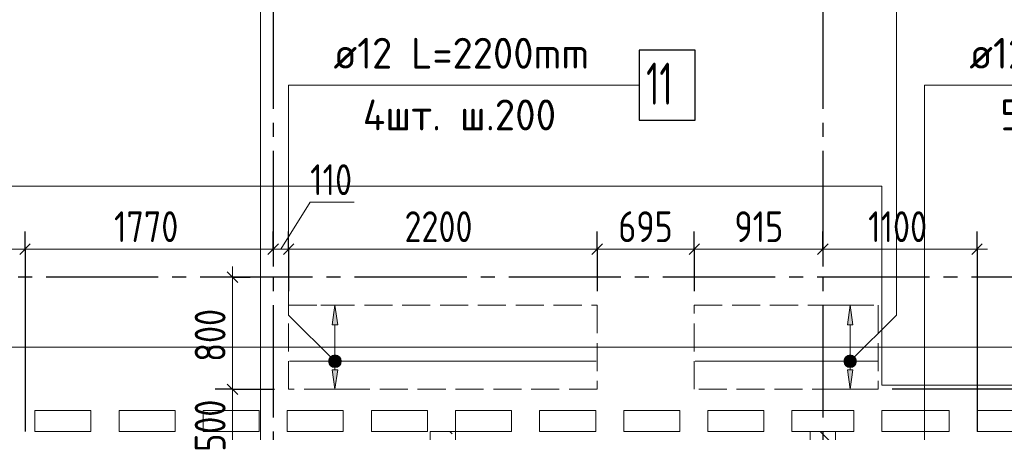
# Model space of a CAD drawing. Header units: millimetres. Extents: x 0 to 61017, y 0 to 42000.
# Tile 15 of 30: x 15912 to 22934, y 34493 to 37437. Entities that reach past the tile are written whole.
import ezdxf

# ---------------------------------------------------------------- set-up
doc = ezdxf.new("R2010")
doc.units = ezdxf.units.MM
doc.linetypes.add('______2', pattern=[270, 200, -70])
doc.linetypes.add('______5', pattern=[1100, 800, -100, 100, -100])
for name, color, linetype, lineweight in [('Standard', 7, 'Continuous', 25), ('ДОП Верх по Х', 7, 'Continuous', 25), ('Оси', 40, '______5', 18), ('Позиционная метка номер позиции', 7, 'Continuous', 13), ('Примечания', 7, 'Continuous', 25)]:
    doc.layers.add(name, color=color, linetype=linetype, lineweight=lineweight)
doc.layers.add('ЖБ Перекрытие верхний уровень', color=7, linetype='Continuous', lineweight=25, true_color=0xe0e0ff)
doc.layers.add('ЖБ Стена верхний уровень', color=7, linetype='Continuous', lineweight=25, true_color=0x006e00)
doc.styles.add('GOST 2.304-81', font='txt')
doc.styles.add('ISOCPEUR', font='txt')

msp = doc.modelspace()

# ---------------------------------------------------------------- hatches: boundary and pattern name
at = {"layer": 'ДОП Верх по Х', "linetype": 'Continuous', "lineweight": 13, "transparency": 33554687}
for points in [[(18180, 35260), (18160, 35400), (18140, 35260)], [(21855, 35260), (21835, 35400), (21815, 35260)], [(18122.5, 35000), (18197.5, 35000), (18192.2, 35018.8)], [(18122.5, 35000), (18192.2, 35018.8), (18127.7, 35018.8)], [(18127.7, 34981.3), (18197.5, 35000), (18122.5, 35000)], [(18127.7, 35018.8), (18192.2, 35018.8), (18178.7, 35032.3)], [(18127.7, 35018.8), (18178.7, 35032.3), (18141.2, 35032.3)], [(18127.7, 34981.3), (18192.2, 34981.3), (18197.5, 35000)], [(18141.2, 34967.8), (18192.2, 34981.3), (18127.7, 34981.3)], [(18141.2, 35032.3), (18178.7, 35032.3), (18160, 35037.5)], [(18141.2, 34967.8), (18178.7, 34967.8), (18192.2, 34981.3)], [(21797.5, 35000), (21872.5, 35000), (21867.2, 35018.8)], [(21797.5, 35000), (21867.2, 35018.8), (21802.7, 35018.8)], [(21802.7, 34981.3), (21872.5, 35000), (21797.5, 35000)], [(21802.7, 35018.8), (21867.2, 35018.8), (21853.7, 35032.3)], [(21802.7, 35018.8), (21853.7, 35032.3), (21816.2, 35032.3)], [(21802.7, 34981.3), (21867.2, 34981.3), (21872.5, 35000)], [(21816.2, 34967.8), (21867.2, 34981.3), (21802.7, 34981.3)], [(21816.2, 35032.3), (21853.7, 35032.3), (21835, 35037.5)], [(21816.2, 34967.8), (21853.7, 34967.8), (21867.2, 34981.3)], [(18178.7, 34967.8), (18141.2, 34967.8), (18160, 34962.5)], [(21853.7, 34967.8), (21816.2, 34967.8), (21835, 34962.5)]]:
    msp.add_hatch(color=7, dxfattribs=at).paths.add_polyline_path(points)
for points in [[(18180, 34940), (18160, 34800), (18140, 34940)], [(21855, 34940), (21835, 34800), (21815, 34940)]]:
    msp.add_hatch(color=7, dxfattribs=at).paths.add_polyline_path(points, flags=16)
at = {"layer": 'ЖБ Стена верхний уровень', "linetype": 'Continuous', "lineweight": 18, "transparency": 33554687}
for points in [[(18900.3, 34500), (18897, 34496.6), (18893.6, 34500)], [(21700.3, 34500), (21697, 34496.6), (21693.6, 34500)]]:
    msp.add_hatch(color=7, dxfattribs=at).paths.add_polyline_path(points, flags=16)
at = {"layer": 'Позиционная метка номер позиции', "linetype": 'Continuous', "lineweight": 13, "transparency": 33554687}
for points in [[(18128.2, 34968.2), (18171.4, 35043.3), (18116.7, 34988.5)], [(18116.7, 34988.5), (18171.4, 35043.3), (18148.5, 35043.3)], [(18116.7, 34988.5), (18148.5, 35043.3), (18116.7, 35011.5)], [(18116.7, 35011.5), (18148.5, 35043.3), (18128.2, 35031.8)], [(18128.2, 34968.2), (18191.8, 35031.8), (18171.4, 35043.3)], [(18148.5, 34956.7), (18191.8, 35031.8), (18128.2, 34968.2)], [(18148.5, 34956.7), (18203.3, 35011.5), (18191.8, 35031.8)], [(18171.4, 34956.7), (18203.3, 35011.5), (18148.5, 34956.7)], [(18171.4, 34956.7), (18203.3, 34988.5), (18203.3, 35011.5)], [(18203.3, 34988.5), (18171.4, 34956.7), (18191.8, 34968.2)], [(21791.7, 35011.5), (21866.8, 34968.2), (21803.2, 35031.8)], [(21791.7, 34988.5), (21846.5, 34956.7), (21791.7, 35011.5)], [(21791.7, 35011.5), (21846.5, 34956.7), (21866.8, 34968.2)], [(21823.5, 34956.7), (21791.7, 34988.5), (21803.2, 34968.2)], [(21791.7, 34988.5), (21823.5, 34956.7), (21846.5, 34956.7)], [(21803.2, 35031.8), (21878.3, 34988.5), (21823.5, 35043.3)], [(21803.2, 35031.8), (21866.8, 34968.2), (21878.3, 34988.5)], [(21823.5, 35043.3), (21878.3, 34988.5), (21878.3, 35011.5)], [(21823.5, 35043.3), (21878.3, 35011.5), (21846.5, 35043.3)], [(21846.5, 35043.3), (21878.3, 35011.5), (21866.8, 35031.8)]]:
    msp.add_hatch(color=7, dxfattribs=at).paths.add_polyline_path(points)

# ---------------------------------------------------------------- linework, layer by layer
at = {"layer": 'Standard', "color": 7, "linetype": 'Continuous', "lineweight": 13, "transparency": 33554687}
for p, q in [((17775, 35800), (17983.5, 36135.1)), ((17983.5, 36135.1), (18296.3, 36135.1)), ((15950, 35800), (14717, 35800)), ((17720, 35800), (15950, 35800)), ((17830, 35800), (17720, 35800)), ((20030, 35800), (17830, 35800)), ((20723, 35800), (20030, 35800)), ((21640, 35800), (20723, 35800)), ((22740, 35800), (21640, 35800)), ((22740, 35800), (22815, 35800)), ((17430, 35600), (17430, 35675)), ((17430, 34800), (17430, 34300))]:
    msp.add_line(p, q, dxfattribs=at)
at = {"layer": 'Standard', "color": 251, "linetype": 'Continuous', "lineweight": -3, "true_color": 0x656565, "transparency": 33554687}
for p, q in [((15950, 35800), (15950, 35925)), ((17720, 35800), (17720, 35925)), ((17830, 35800), (17830, 35925)), ((20030, 35800), (20030, 35925)), ((20723, 35800), (20723, 35925)), ((21640, 35800), (21640, 35925)), ((22740, 35800), (22740, 35925)), ((15950, 35800), (15950, 35675)), ((15950, 35800), (15950, 34500)), ((17720, 35800), (17720, 35675)), ((17720, 35800), (17720, 35800)), ((17830, 35800), (17830, 35675)), ((17830, 35800), (17830, 35500)), ((20030, 35800), (20030, 35675)), ((20030, 35800), (20030, 35500)), ((20723, 35800), (20723, 35675)), ((20723, 35800), (20723, 35500)), ((21640, 35800), (21640, 35675)), ((21640, 35800), (21640, 35800)), ((22740, 35800), (22740, 35675)), ((22740, 35800), (22740, 34500)), ((17430, 35600), (17305, 35600)), ((17430, 35600), (17555, 35600)), ((17430, 35600), (17430, 35600)), ((17430, 34800), (17305, 34800)), ((17430, 34800), (17555, 34800)), ((17430, 34800), (17730, 34800)), ((23287, 34800), (22135, 34800))]:
    msp.add_line(p, q, dxfattribs=at)
at = {"layer": 'Standard', "color": 7, "linetype": 'Continuous', "lineweight": 25, "transparency": 33554687}
for p, q in [((15987.5, 35837.5), (15912.5, 35762.5)), ((17757.5, 35837.5), (17682.5, 35762.5)), ((17867.5, 35837.5), (17792.5, 35762.5)), ((20067.5, 35837.5), (19992.5, 35762.5)), ((20760.5, 35837.5), (20685.5, 35762.5)), ((21677.5, 35837.5), (21602.5, 35762.5)), ((22777.5, 35837.5), (22702.5, 35762.5)), ((17392.5, 35637.5), (17467.5, 35562.5)), ((17392.5, 34837.5), (17467.5, 34762.5))]:
    msp.add_line(p, q, dxfattribs=at)
at = {"layer": 'Standard', "color": 7, "linetype": 'Continuous', "lineweight": 13, "transparency": 33554687}
msp.add_lwpolyline([(17430, 35600), (17430, 34893.3), (17430, 34893.3), (17430, 34800)], dxfattribs=at)
at = {"layer": 'Standard', "color": 254, "linetype": 'Continuous', "lineweight": 18, "true_color": 0xc4c4ff, "transparency": 33554687}
msp.add_lwpolyline([(7031, 20600), (49449, 20600), (49449, 35100), (7031, 35100), (7031, 20600)], dxfattribs=at)
at = {"layer": 'ДОП Верх по Х', "color": 7, "linetype": 'Continuous', "lineweight": 13, "transparency": 33554687}
for p, q in [((18130, 36970), (20216, 36970)), ((22665, 36970), (24751, 36970))]:
    msp.add_line(p, q, dxfattribs=at)
at = {"layer": 'ДОП Верх по Х', "color": 251, "linetype": 'Continuous', "lineweight": 13, "true_color": 0x494949, "transparency": 33554687}
for p, q in [((18160, 35400), (18060, 35400)), ((18160, 35400), (18140, 35260)), ((18180, 35260), (18160, 35400)), ((18160, 35400), (18260, 35400)), ((18160, 35400), (18160, 35400)), ((21835, 35400), (21735, 35400)), ((21835, 35400), (21815, 35260)), ((21855, 35260), (21835, 35400)), ((21835, 35400), (21935, 35400)), ((21835, 35400), (21835, 35400)), ((18140, 35260), (18180, 35260)), ((18160, 35030), (18160, 35260)), ((21815, 35260), (21855, 35260)), ((21835, 35030), (21835, 35260)), ((18122.5, 35000), (18122.5, 35000)), ((18197.5, 35000), (18197.5, 35000)), ((21797.5, 35000), (21797.5, 35000)), ((21872.5, 35000), (21872.5, 35000)), ((18160, 34800), (18140, 34940)), ((18140, 34940), (18180, 34940)), ((18160, 34940), (18160, 34970)), ((18180, 34940), (18160, 34800)), ((21835, 34800), (21815, 34940)), ((21815, 34940), (21855, 34940)), ((21835, 34940), (21835, 34970)), ((21855, 34940), (21835, 34800)), ((18160, 34800), (18060, 34800)), ((18160, 34800), (18260, 34800)), ((18160, 34800), (18160, 34800)), ((21835, 34800), (21735, 34800)), ((21835, 34800), (21935, 34800)), ((21835, 34800), (21835, 34800))]:
    msp.add_line(p, q, dxfattribs=at)
at = {"layer": 'ДОП Верх по Х', "color": 7, "linetype": 'Continuous', "lineweight": 18, "transparency": 33554687}
for p, q in [((17836, 35000), (20024, 35000)), ((20729, 35000), (22029, 35000))]:
    msp.add_line(p, q, dxfattribs=at)
at = {"layer": 'ДОП Верх по Х', "color": 7, "linetype": 'Continuous', "lineweight": 25, "transparency": 33554687}
msp.add_lwpolyline([(20330, 36720), (20730, 36720), (20730, 37220), (20330, 37220), (20330, 36720)], dxfattribs=at)
at = {"layer": 'ДОП Верх по Х', "color": 251, "linetype": 'Continuous', "lineweight": 13, "true_color": 0x494949, "transparency": 33554687}
for centre in [(18160, 35000), (21835, 35000)]:
    msp.add_circle(centre, 37.5, dxfattribs=at)
at = {"layer": 'ЖБ Перекрытие верхний уровень', "color": 7, "linetype": 'Continuous', "lineweight": 18, "transparency": 33554687}
for p, q in [((22060, 36250), (13380, 36250)), ((22060, 34830), (22060, 36250)), ((28240, 34830), (22060, 34830)), ((16020, 34500), (16020, 34650)), ((16020, 34650), (16420, 34650)), ((16420, 34650), (16420, 34500)), ((16620, 34650), (17020, 34650)), ((16620, 34500), (16620, 34650)), ((17020, 34650), (17020, 34500)), ((17220, 34500), (17220, 34650)), ((17220, 34650), (17620, 34650)), ((17620, 34650), (17620, 34500)), ((17820, 34650), (18220, 34650)), ((17820, 34500), (17820, 34650)), ((18220, 34650), (18220, 34500)), ((18420, 34500), (18420, 34650)), ((18420, 34650), (18820, 34650)), ((18820, 34650), (18820, 34500)), ((19020, 34650), (19420, 34650)), ((19020, 34500), (19020, 34650)), ((19420, 34650), (19420, 34500)), ((19620, 34500), (19620, 34650)), ((19620, 34650), (20020, 34650)), ((20020, 34650), (20020, 34500)), ((20220, 34500), (20220, 34650)), ((20220, 34650), (20620, 34650)), ((20620, 34650), (20620, 34500)), ((20820, 34500), (20820, 34650)), ((20820, 34650), (21220, 34650)), ((21220, 34650), (21220, 34500)), ((21420, 34500), (21420, 34650)), ((21420, 34650), (21860, 34650)), ((21860, 34650), (21860, 34500)), ((22060, 34500), (22060, 34650)), ((22060, 34650), (22540, 34650)), ((22540, 34650), (22540, 34500)), ((22740, 34650), (23140, 34650)), ((22740, 34500), (22740, 34650)), ((16420, 34500), (16020, 34500)), ((17020, 34500), (16620, 34500)), ((17620, 34500), (17220, 34500)), ((18220, 34500), (17820, 34500)), ((18820, 34500), (18420, 34500)), ((19420, 34500), (19020, 34500)), ((20020, 34500), (19620, 34500)), ((20620, 34500), (20220, 34500)), ((21220, 34500), (20820, 34500)), ((21730, 34500), (21420, 34500)), ((21860, 34500), (21730, 34500)), ((22540, 34500), (22060, 34500)), ((23140, 34500), (22740, 34500))]:
    msp.add_line(p, q, dxfattribs=at)
at = {"layer": 'ЖБ Стена верхний уровень', "color": 251, "linetype": '______2', "lineweight": 13, "true_color": 0x656565, "transparency": 33554687}
for p, q in [((19020, 34500), (18840, 34500)), ((18840, 34500), (18840, 33520)), ((19020, 33520), (19020, 34500)), ((21730, 34500), (21550, 34500)), ((21550, 34500), (21550, 33495)), ((21730, 33495), (21730, 34500))]:
    msp.add_line(p, q, dxfattribs=at)
at = {"layer": 'ЖБ Стена верхний уровень', "color": 9, "linetype": 'Continuous', "lineweight": 18, "true_color": 0xc7c7c7, "transparency": 33554687}
for p, q in [((18997, 34483.1), (18980.1, 34500)), ((21716.9, 34403.1), (21620.1, 34500))]:
    msp.add_line(p, q, dxfattribs=at)
at = {"layer": 'Оси', "color": 8, "linetype": '______5', "lineweight": -3, "transparency": 33554687}
for p, q in [((17720, 37600), (17720, 15970)), ((21640, 37600), (21640, 15970)), ((43300, 35600), (3600, 35600))]:
    msp.add_line(p, q, dxfattribs=at)
at = {"layer": 'Позиционная метка номер позиции', "color": 7, "linetype": 'Continuous', "lineweight": 13, "transparency": 33554687}
for p, q in [((18128.2, 35031.8), (18128.2, 35031.8)), ((18191.8, 35031.8), (18191.8, 35031.8)), ((21803.2, 35031.8), (21803.2, 35031.8)), ((21866.8, 35031.8), (21866.8, 35031.8)), ((18128.2, 34968.2), (18128.2, 34968.2)), ((18191.8, 34968.2), (18191.8, 34968.2)), ((21803.2, 34968.2), (21803.2, 34968.2)), ((21866.8, 34968.2), (21866.8, 34968.2))]:
    msp.add_line(p, q, dxfattribs=at)
for points in [[(17960, 33800), (17630, 34130), (17630, 37970), (20130, 37970)], [(21835, 35000), (22165, 35330), (22165, 37970), (24665, 37970)], [(18160, 35000), (17830, 35330), (17830, 36970), (20330, 36970)], [(22035, 33800), (22365, 34130), (22365, 36970), (24865, 36970)]]:
    msp.add_lwpolyline(points, dxfattribs=at)
for centre in [(18160, 35000), (21835, 35000)]:
    msp.add_circle(centre, 45, dxfattribs=at)
at = {"layer": 'Примечания', "color": 7, "linetype": '______2', "lineweight": 18, "transparency": 33554687}
for p, q in [((17830, 35400), (20030, 35400)), ((17830, 34800), (17830, 35400)), ((20030, 35400), (20030, 34800)), ((20723, 35400), (22035, 35400)), ((20723, 34800), (20723, 35400)), ((22035, 35400), (22035, 34800)), ((20030, 34800), (17830, 34800)), ((22035, 34800), (20723, 34800))]:
    msp.add_line(p, q, dxfattribs=at)

# ---------------------------------------------------------------- texts
at = {"layer": 'Standard', "color": 7, "linetype": 'Continuous', "lineweight": 25, "transparency": 33554687, "char_height": 220, "attachment_point": 7, "style": 'GOST 2.304-81'}
for s, insert, width in [('110', (17983.5, 36185.1), 438.198), ('1770', (16584.8, 35850), 625.741), ('2200', (18656.3, 35850), 672.628), ('695', (20181.1, 35850), 516.396), ('915', (21009.5, 35850), 469.503), ('1100', (21963.2, 35850), 578.848)]:
    msp.add_mtext(s, dxfattribs=dict(at, insert=insert, width=width))
at = {"layer": 'Standard', "color": 7, "linetype": 'Continuous', "lineweight": 25, "transparency": 33554687, "char_height": 220, "attachment_point": 7, "rotation": 90, "style": 'GOST 2.304-81'}
for s, insert, width in [('800', (17380, 34996.7), 531.96), ('500', (17380, 34354.5), 516.39)]:
    msp.add_mtext(s, dxfattribs=dict(at, insert=insert, width=width))
at = {"layer": 'ДОП Верх по Х', "color": 7, "linetype": 'Continuous', "lineweight": 13, "transparency": 33554687, "attachment_point": 7, "style": 'ISOCPEUR'}
for s, insert, char_height, width in [('\\W0.96;ø12 L=2200mm ', (18150, 37087.3), 220, 2150.516), ('\\W0.96;ø12 L=2200mm ', (22685, 37087.3), 220, 2150.523), ('\\W0.63;11', (20380, 36830), 300, 393.75), ('\\W0.97;4шт. ш.200 ', (18359, 36647.3), 220, 1734.406), ('\\W0.97;5шт. ш.200 ', (22905, 36647.3), 220, 1712.331)]:
    msp.add_mtext(s, dxfattribs=dict(at, insert=insert, char_height=char_height, width=width))

doc.saveas('drawing.dxf')
